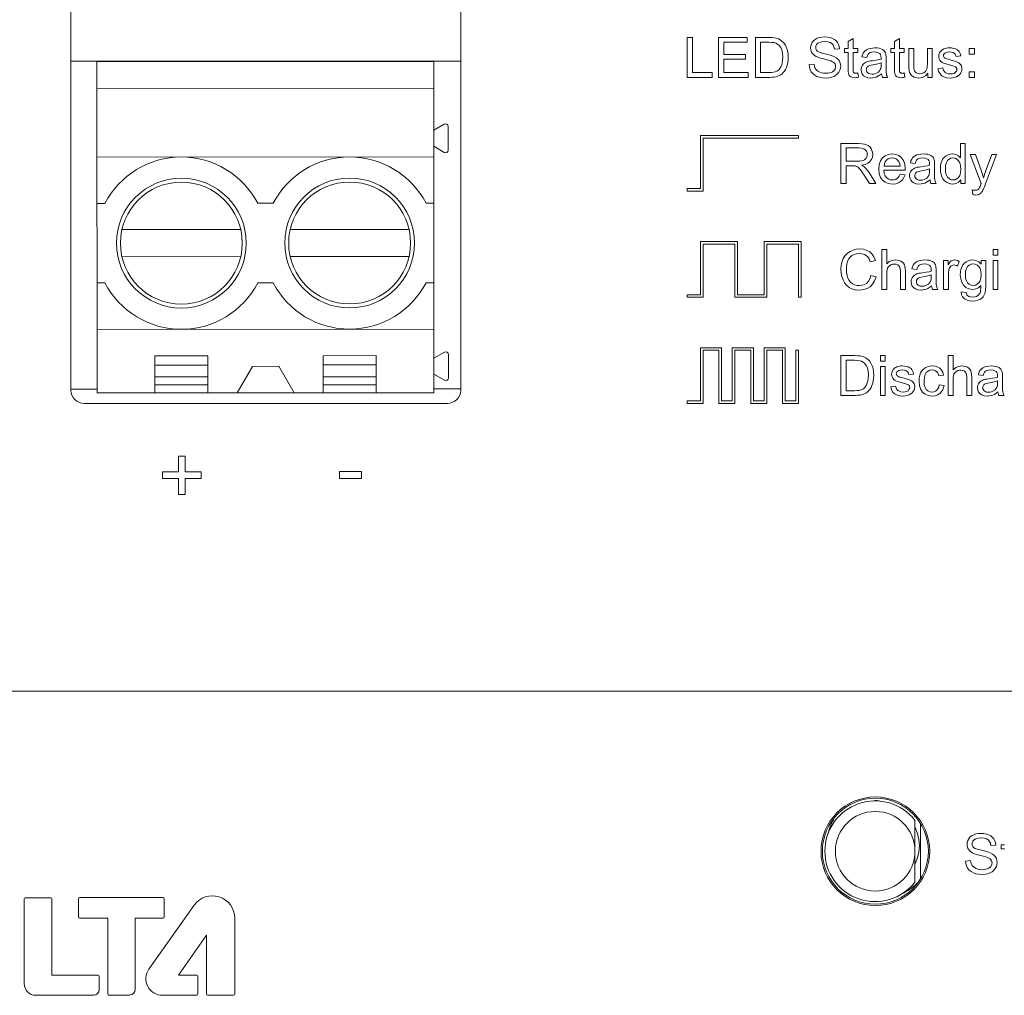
# Model space of a CAD drawing. Header units: millimetres. Extents: x 0 to 420, y 0 to 297.
# Tile 11 of 13: x 337 to 374, y 160 to 197. Entities that reach past the tile are written whole.
import ezdxf

# ---------------------------------------------------------------- set-up
doc = ezdxf.new("R2010")
doc.units = ezdxf.units.MM
doc.layers.get('0').update_dxf_attribs({"linetype": 'CONTINUOUS', "lineweight": 13})

msp = doc.modelspace()

# ---------------------------------------------------------------- linework, layer by layer
for p, q in [((338.826, 182.9), (338.826, 200.1)), ((353.536, 200.1), (353.536, 182.9)), ((362.081, 196.2), (362.081, 194.7)), ((362.28, 196.2), (362.081, 196.2)), ((362.28, 194.877), (362.28, 196.2)), ((363.259, 196.2), (363.259, 194.7)), ((364.344, 196.2), (363.259, 196.2)), ((364.344, 196.023), (364.344, 196.2)), ((364.653, 196.2), (364.653, 194.7)), ((365.169, 196.2), (364.653, 196.2)), ((368.339, 196.166), (368.156, 196.056)), ((368.339, 195.787), (368.339, 196.166)), ((370.087, 196.166), (369.904, 196.056)), ((370.087, 195.787), (370.087, 196.166)), ((363.458, 195.564), (363.458, 196.023)), ((363.458, 196.023), (364.344, 196.023)), ((364.851, 194.877), (364.851, 196.023)), ((364.851, 196.023), (365.166, 196.023)), ((368.156, 196.056), (368.156, 195.787)), ((369.904, 196.056), (369.904, 195.787)), ((364.287, 195.564), (363.458, 195.564)), ((364.287, 195.388), (364.287, 195.564)), ((367.639, 195.763), (367.83, 195.777)), ((368.021, 195.787), (368.021, 195.643)), ((368.156, 195.787), (368.021, 195.787)), ((368.021, 195.643), (368.156, 195.643)), ((368.156, 195.643), (368.156, 195.018)), ((368.525, 195.787), (368.339, 195.787)), ((368.339, 195.008), (368.339, 195.643)), ((368.339, 195.643), (368.525, 195.643)), ((368.525, 195.643), (368.525, 195.787)), ((368.674, 195.477), (368.854, 195.452)), ((369.769, 195.787), (369.769, 195.643)), ((369.904, 195.787), (369.769, 195.787)), ((369.769, 195.643), (369.904, 195.643)), ((369.904, 195.643), (369.904, 195.018)), ((370.272, 195.787), (370.087, 195.787)), ((370.087, 195.008), (370.087, 195.643)), ((370.087, 195.643), (370.272, 195.643)), ((370.272, 195.643), (370.272, 195.787)), ((370.448, 195.787), (370.448, 195.113)), ((370.632, 195.787), (370.448, 195.787)), ((370.632, 195.184), (370.632, 195.787)), ((371.145, 195.787), (371.145, 195.204)), ((371.329, 195.787), (371.145, 195.787)), ((371.329, 194.7), (371.329, 195.787)), ((372.225, 195.482), (372.405, 195.506)), ((372.717, 195.787), (372.717, 195.577)), ((372.926, 195.787), (372.717, 195.787)), ((372.717, 195.577), (372.926, 195.577)), ((372.926, 195.577), (372.926, 195.787)), ((338.826, 195.308), (353.536, 195.308)), ((339.805, 195.292), (352.515, 195.301)), ((339.813, 182.792), (339.805, 195.292)), ((352.523, 182.801), (352.515, 195.301)), ((363.458, 194.877), (363.458, 195.388)), ((363.458, 195.388), (364.287, 195.388)), ((366.868, 195.198), (366.681, 195.182)), ((369.398, 195.245), (369.398, 195.178)), ((369.585, 195.155), (369.585, 195.401)), ((371.726, 195.053), (371.544, 195.024)), ((362.081, 194.7), (363.019, 194.7)), ((363.019, 194.877), (362.28, 194.877)), ((363.019, 194.7), (363.019, 194.877)), ((363.259, 194.7), (364.379, 194.7)), ((364.379, 194.877), (363.458, 194.877)), ((364.379, 194.7), (364.379, 194.877)), ((364.653, 194.7), (365.194, 194.7)), ((365.172, 194.877), (364.851, 194.877)), ((368.551, 194.702), (368.525, 194.865)), ((369.451, 194.7), (369.643, 194.7)), ((370.299, 194.702), (370.272, 194.865)), ((371.164, 194.86), (371.164, 194.7)), ((371.164, 194.7), (371.329, 194.7)), ((372.717, 194.91), (372.717, 194.7)), ((372.926, 194.91), (372.717, 194.91)), ((372.717, 194.7), (372.926, 194.7)), ((372.926, 194.7), (372.926, 194.91)), ((339.805, 194.267), (352.515, 194.276)), ((352.517, 192.701), (352.916, 192.932)), ((353.067, 191.957), (353.066, 192.846)), ((362.581, 192.5), (362.581, 190.5)), ((366.281, 192.5), (362.581, 192.5)), ((366.281, 192.4), (366.281, 192.5)), ((352.917, 191.87), (352.517, 192.101)), ((362.681, 190.4), (362.681, 192.4)), ((362.681, 192.4), (366.281, 192.4)), ((367.881, 192.2), (367.881, 190.7)), ((368.547, 192.2), (367.881, 192.2)), ((372.392, 192.2), (372.392, 191.662)), ((372.575, 192.2), (372.392, 192.2)), ((372.575, 190.7), (372.575, 192.2)), ((368.08, 191.538), (368.08, 192.034)), ((368.08, 192.034), (368.555, 192.034)), ((372.76, 191.787), (373.172, 190.698)), ((372.959, 191.787), (372.76, 191.787)), ((373.185, 191.157), (372.959, 191.787)), ((373.571, 191.787), (373.339, 191.153)), ((373.342, 190.682), (373.756, 191.787)), ((373.756, 191.787), (373.571, 191.787)), ((339.807, 191.692), (352.517, 191.701)), ((368.507, 191.538), (368.08, 191.538)), ((368.08, 190.7), (368.08, 191.366)), ((368.08, 191.366), (368.31, 191.366)), ((370.114, 191.348), (369.507, 191.348)), ((370.503, 191.477), (370.683, 191.452)), ((371.414, 191.155), (371.414, 191.401)), ((368.755, 191.012), (368.954, 190.7)), ((369.203, 190.7), (368.943, 191.108)), ((369.497, 191.196), (370.307, 191.196)), ((370.302, 191.026), (370.112, 191.05)), ((371.227, 191.245), (371.227, 191.178)), ((367.881, 190.7), (368.08, 190.7)), ((368.954, 190.7), (369.203, 190.7)), ((371.28, 190.7), (371.472, 190.7)), ((372.404, 190.837), (372.404, 190.7)), ((372.404, 190.7), (372.575, 190.7)), ((362.081, 190.5), (362.081, 190.4)), ((362.581, 190.5), (362.081, 190.5)), ((362.081, 190.4), (362.681, 190.4)), ((372.836, 190.454), (372.856, 190.282)), ((340.11, 189.943), (339.808, 189.942)), ((346.46, 189.947), (345.877, 189.947)), ((352.227, 189.951), (352.518, 189.951)), ((345.224, 188.956), (340.764, 188.953)), ((351.574, 188.96), (347.114, 188.957)), ((362.581, 188.5), (362.581, 186.5)), ((363.981, 188.5), (362.581, 188.5)), ((362.681, 186.4), (362.681, 188.4)), ((362.681, 188.4), (363.881, 188.4)), ((363.881, 188.4), (363.881, 186.4)), ((363.981, 186.5), (363.981, 188.5)), ((364.981, 188.5), (364.981, 186.5)), ((366.381, 188.5), (364.981, 188.5)), ((365.081, 186.4), (365.081, 188.4)), ((365.081, 188.4), (366.281, 188.4)), ((366.281, 188.4), (366.281, 186.4)), ((366.381, 186.4), (366.381, 188.5)), ((369.429, 188.2), (369.429, 186.7)), ((369.613, 188.2), (369.429, 188.2)), ((369.613, 187.662), (369.613, 188.2)), ((373.624, 188.2), (373.624, 187.988)), ((373.808, 188.2), (373.624, 188.2)), ((373.808, 187.988), (373.808, 188.2)), ((340.765, 187.933), (345.225, 187.936)), ((347.115, 187.937), (351.575, 187.94)), ((368.987, 187.743), (369.182, 187.789)), ((371.757, 187.787), (371.757, 186.7)), ((371.923, 187.787), (371.757, 187.787)), ((371.923, 187.622), (371.923, 187.787)), ((372.284, 187.581), (372.348, 187.752)), ((373.174, 187.787), (373.174, 187.656)), ((373.344, 187.787), (373.174, 187.787)), ((373.344, 186.847), (373.344, 187.787)), ((373.624, 187.988), (373.808, 187.988)), ((373.624, 187.787), (373.624, 186.7)), ((373.808, 187.787), (373.624, 187.787)), ((373.808, 186.7), (373.808, 187.787)), ((369.613, 186.7), (369.613, 187.294)), ((370.129, 187.389), (370.129, 186.7)), ((370.314, 186.7), (370.314, 187.389)), ((370.563, 187.477), (370.743, 187.452)), ((371.474, 187.155), (371.474, 187.401)), ((371.942, 186.7), (371.942, 187.269)), ((339.81, 186.942), (340.112, 186.943)), ((345.879, 186.947), (346.462, 186.947)), ((352.229, 186.951), (352.52, 186.951)), ((369.208, 187.176), (369.009, 187.226)), ((371.288, 187.245), (371.288, 187.178)), ((369.429, 186.7), (369.613, 186.7)), ((370.129, 186.7), (370.314, 186.7)), ((371.34, 186.7), (371.532, 186.7)), ((371.757, 186.7), (371.942, 186.7)), ((372.602, 186.583), (372.423, 186.61)), ((373.624, 186.7), (373.808, 186.7)), ((362.081, 186.5), (362.081, 186.4)), ((362.581, 186.5), (362.081, 186.5)), ((362.081, 186.4), (362.681, 186.4)), ((363.881, 186.4), (365.081, 186.4)), ((364.981, 186.5), (363.981, 186.5)), ((366.281, 186.4), (366.381, 186.4)), ((339.812, 185.192), (352.522, 185.201)), ((352.522, 184.101), (352.922, 184.332)), ((362.581, 184.5), (362.581, 182.5)), ((363.381, 184.5), (362.581, 184.5)), ((362.681, 182.4), (362.681, 184.4)), ((362.681, 184.4), (363.281, 184.4)), ((363.281, 184.4), (363.281, 182.4)), ((363.381, 182.5), (363.381, 184.5)), ((363.781, 184.5), (363.781, 182.5)), ((364.581, 184.5), (363.781, 184.5)), ((363.881, 182.4), (363.881, 184.4)), ((363.881, 184.4), (364.481, 184.4)), ((364.481, 184.4), (364.481, 182.4)), ((364.581, 182.5), (364.581, 184.5)), ((364.981, 184.5), (364.981, 182.5)), ((365.781, 184.5), (364.981, 184.5)), ((365.081, 182.4), (365.081, 184.4)), ((365.081, 184.4), (365.681, 184.4)), ((365.681, 184.4), (365.681, 182.4)), ((365.781, 182.5), (365.781, 184.5)), ((366.181, 184.4), (366.181, 182.5)), ((366.281, 184.4), (366.181, 184.4)), ((366.281, 182.4), (366.281, 184.4)), ((341.997, 184.194), (343.997, 184.195)), ((341.998, 182.794), (341.997, 184.194)), ((343.997, 184.195), (343.998, 182.795)), ((348.347, 184.198), (350.347, 184.2)), ((348.348, 182.798), (348.347, 184.198)), ((350.347, 184.2), (350.348, 182.8)), ((353.073, 183.357), (353.072, 184.246)), ((367.881, 184.2), (367.881, 182.7)), ((368.398, 184.2), (367.881, 184.2)), ((368.08, 182.877), (368.08, 184.023)), ((368.08, 184.023), (368.395, 184.023)), ((369.372, 184.2), (369.372, 183.988)), ((369.556, 184.2), (369.372, 184.2)), ((369.372, 183.988), (369.556, 183.988)), ((369.556, 183.988), (369.556, 184.2)), ((371.932, 184.2), (371.932, 182.7)), ((372.116, 184.2), (371.932, 184.2)), ((372.116, 183.662), (372.116, 184.2)), ((341.998, 183.844), (343.998, 183.845)), ((345.096, 182.796), (345.673, 183.796)), ((346.673, 183.797), (345.673, 183.796)), ((347.251, 182.798), (346.673, 183.797)), ((348.348, 183.848), (350.348, 183.85)), ((369.372, 183.787), (369.372, 182.7)), ((369.556, 183.787), (369.372, 183.787)), ((369.556, 182.7), (369.556, 183.787)), ((341.998, 183.394), (343.998, 183.395)), ((348.348, 183.398), (350.348, 183.4)), ((352.923, 183.27), (352.523, 183.501)), ((370.445, 183.482), (370.625, 183.506)), ((371.578, 183.44), (371.757, 183.467)), ((372.116, 182.7), (372.116, 183.294)), ((372.633, 183.389), (372.633, 182.7)), ((372.817, 182.7), (372.817, 183.389)), ((373.067, 183.477), (373.247, 183.452)), ((373.791, 183.245), (373.791, 183.178)), ((373.978, 183.155), (373.978, 183.401)), ((338.826, 182.937), (339.813, 182.938)), ((352.523, 182.801), (339.813, 182.792)), ((343.998, 183.095), (341.998, 183.094)), ((350.348, 183.1), (348.348, 183.098)), ((352.523, 182.946), (353.536, 182.947)), ((368.4, 182.877), (368.08, 182.877)), ((369.945, 183.053), (369.763, 183.024)), ((371.775, 183.074), (371.594, 183.098)), ((362.081, 182.5), (362.081, 182.4)), ((362.581, 182.5), (362.081, 182.5)), ((363.781, 182.5), (363.381, 182.5)), ((364.981, 182.5), (364.581, 182.5)), ((366.181, 182.5), (365.781, 182.5)), ((367.881, 182.7), (368.423, 182.7)), ((369.372, 182.7), (369.556, 182.7)), ((371.932, 182.7), (372.116, 182.7)), ((372.633, 182.7), (372.817, 182.7)), ((373.844, 182.7), (374.036, 182.7)), ((353.036, 182.4), (339.326, 182.4)), ((362.081, 182.4), (362.681, 182.4)), ((363.281, 182.4), (363.881, 182.4)), ((364.481, 182.4), (365.081, 182.4)), ((365.681, 182.4), (366.281, 182.4)), ((342.884, 180.41), (342.884, 179.811)), ((343.139, 180.41), (342.884, 180.41)), ((343.139, 179.811), (343.139, 180.41)), ((348.957, 179.832), (348.957, 179.56)), ((349.786, 179.832), (348.957, 179.832)), ((349.786, 179.56), (349.786, 179.832)), ((342.285, 179.811), (342.285, 179.559)), ((342.884, 179.811), (342.285, 179.811)), ((342.285, 179.559), (342.884, 179.559)), ((342.884, 179.559), (342.884, 178.956)), ((343.738, 179.811), (343.139, 179.811)), ((343.139, 178.956), (343.139, 179.559)), ((343.139, 179.559), (343.738, 179.559)), ((343.738, 179.559), (343.738, 179.811)), ((348.957, 179.56), (349.786, 179.56)), ((342.884, 178.956), (343.139, 178.956)), ((311.386, 171.541), (380.981, 171.541)), ((370.675, 166.666), (370.675, 164.334)), ((370.879, 164.452), (370.878, 166.551)), ((370.68, 166.392), (370.77, 166.175)), ((370.77, 166.175), (370.825, 165.946)), ((370.825, 165.946), (370.844, 165.711)), ((370.844, 165.711), (370.825, 165.476)), ((373.54, 165.713), (373.731, 165.727)), ((374.057, 165.737), (373.922, 165.737)), ((373.922, 165.737), (373.922, 165.593)), ((370.825, 165.476), (370.77, 165.248)), ((373.922, 165.593), (374.057, 165.593)), ((370.77, 165.248), (370.68, 165.03)), ((372.769, 165.148), (372.581, 165.132))]:
    msp.add_line(p, q)
at = {"lineweight": 0}
for p, q in [((337.061, 163.705), (337.061, 160.505)), ((338.066, 163.747), (337.104, 163.747)), ((338.109, 160.829), (338.109, 163.705)), ((339.109, 163.707), (339.109, 163.02)), ((342.307, 163.75), (339.152, 163.75)), ((342.35, 163.02), (342.35, 163.707)), ((343.48, 163.465), (341.771, 161.048)), ((339.152, 162.978), (340.216, 162.978)), ((340.216, 162.978), (340.216, 160.116)), ((341.255, 160.286), (341.255, 162.978)), ((341.255, 162.978), (342.307, 162.978)), ((345.007, 160.108), (345.007, 162.98)), ((342.891, 160.829), (343.94, 162.338)), ((343.94, 162.338), (343.94, 160.108)), ((339.85, 160.829), (338.109, 160.829)), ((339.893, 160.278), (339.893, 160.787)), ((343.575, 160.829), (342.891, 160.829)), ((343.618, 160.108), (343.618, 160.786)), ((337.502, 160.065), (339.68, 160.065)), ((340.259, 160.073), (341.042, 160.073)), ((342.279, 160.065), (343.575, 160.065)), ((343.983, 160.065), (344.964, 160.065))]:
    msp.add_line(p, q, dxfattribs=at)
for points in [[(365.436, 196.178), (365.369, 196.19), (365.281, 196.197), (365.169, 196.2)], [(365.656, 196.071), (365.593, 196.116), (365.521, 196.152), (365.436, 196.178)], [(366.991, 196.174), (366.912, 196.132), (366.85, 196.083), (366.802, 196.024)], [(367.266, 196.226), (367.163, 196.219), (367.072, 196.202), (366.991, 196.174)], [(367.56, 196.171), (367.475, 196.2), (367.377, 196.219), (367.266, 196.226)], [(367.756, 196.014), (367.706, 196.075), (367.642, 196.128), (367.56, 196.171)], [(365.166, 196.023), (365.278, 196.019), (365.363, 196.009), (365.423, 195.992)], [(365.423, 195.992), (365.489, 195.957), (365.552, 195.902), (365.61, 195.822)], [(365.61, 195.822), (365.651, 195.734), (365.678, 195.615), (365.688, 195.461)], [(365.834, 195.814), (365.787, 195.914), (365.728, 195.998), (365.656, 196.071)], [(365.893, 195.458), (365.885, 195.592), (365.865, 195.71), (365.834, 195.814)], [(366.802, 196.024), (366.766, 195.955), (366.745, 195.886), (366.738, 195.812)], [(366.738, 195.812), (366.744, 195.743), (366.762, 195.682), (366.79, 195.625)], [(366.929, 195.826), (366.938, 195.884), (366.964, 195.935), (367.011, 195.984)], [(366.987, 195.692), (366.955, 195.731), (366.936, 195.774), (366.929, 195.826)], [(367.011, 195.984), (367.072, 196.019), (367.157, 196.042), (367.274, 196.051)], [(367.274, 196.051), (367.387, 196.041), (367.472, 196.016), (367.535, 195.978)], [(367.535, 195.978), (367.584, 195.924), (367.619, 195.855), (367.639, 195.763)], [(367.83, 195.777), (367.818, 195.865), (367.794, 195.943), (367.756, 196.014)], [(369.164, 195.811), (369.07, 195.806), (368.988, 195.793), (368.917, 195.772)], [(369.39, 195.778), (369.329, 195.796), (369.254, 195.807), (369.164, 195.811)], [(371.975, 195.811), (371.92, 195.809), (371.867, 195.801), (371.815, 195.789)], [(372.199, 195.774), (372.134, 195.794), (372.06, 195.807), (371.975, 195.811)], [(365.688, 195.461), (365.683, 195.349), (365.67, 195.253), (365.648, 195.172)], [(365.853, 195.155), (365.874, 195.244), (365.888, 195.344), (365.893, 195.458)], [(366.79, 195.625), (366.829, 195.575), (366.882, 195.528), (366.951, 195.485)], [(366.951, 195.485), (367.016, 195.457), (367.111, 195.425), (367.24, 195.392)], [(367.286, 195.585), (367.137, 195.624), (367.04, 195.66), (366.987, 195.692)], [(367.619, 195.489), (367.546, 195.517), (367.437, 195.548), (367.286, 195.585)], [(367.812, 195.336), (367.766, 195.391), (367.703, 195.442), (367.619, 195.489)], [(368.754, 195.663), (368.722, 195.614), (368.695, 195.552), (368.674, 195.477)], [(368.917, 195.772), (368.848, 195.741), (368.795, 195.704), (368.754, 195.663)], [(368.854, 195.452), (368.879, 195.525), (368.91, 195.577), (368.945, 195.613)], [(368.945, 195.613), (368.99, 195.637), (369.053, 195.653), (369.137, 195.659)], [(369.137, 195.659), (369.228, 195.651), (369.297, 195.629), (369.347, 195.596)], [(369.347, 195.596), (369.374, 195.562), (369.393, 195.51), (369.399, 195.438)], [(369.518, 195.695), (369.487, 195.725), (369.445, 195.753), (369.39, 195.778)], [(369.399, 195.438), (369.399, 195.428), (369.399, 195.412), (369.398, 195.39)], [(369.575, 195.571), (369.56, 195.62), (369.541, 195.662), (369.518, 195.695)], [(369.585, 195.401), (369.583, 195.477), (369.58, 195.532), (369.575, 195.571)], [(371.607, 195.632), (371.589, 195.592), (371.578, 195.547), (371.575, 195.498)], [(371.575, 195.498), (371.579, 195.445), (371.593, 195.397), (371.615, 195.352)], [(371.698, 195.736), (371.664, 195.706), (371.633, 195.672), (371.607, 195.632)], [(371.815, 195.789), (371.768, 195.772), (371.729, 195.754), (371.698, 195.736)], [(371.753, 195.52), (371.758, 195.554), (371.775, 195.586), (371.807, 195.618)], [(371.774, 195.454), (371.762, 195.474), (371.755, 195.496), (371.753, 195.52)], [(371.846, 195.406), (371.815, 195.42), (371.791, 195.437), (371.774, 195.454)], [(371.807, 195.618), (371.847, 195.64), (371.907, 195.654), (371.988, 195.66)], [(371.988, 195.66), (372.058, 195.654), (372.113, 195.637), (372.154, 195.612)], [(372.154, 195.612), (372.187, 195.578), (372.211, 195.535), (372.225, 195.482)], [(372.342, 195.674), (372.308, 195.711), (372.261, 195.745), (372.199, 195.774)], [(372.405, 195.506), (372.389, 195.574), (372.368, 195.63), (372.342, 195.674)], [(365.648, 195.172), (365.617, 195.094), (365.58, 195.032), (365.539, 194.982)], [(365.75, 194.937), (365.788, 194.996), (365.822, 195.069), (365.853, 195.155)], [(366.681, 195.182), (366.692, 195.083), (366.719, 194.995), (366.763, 194.912)], [(366.929, 195.013), (366.902, 195.063), (366.881, 195.124), (366.868, 195.198)], [(367.24, 195.392), (367.366, 195.361), (367.453, 195.336), (367.507, 195.319)], [(367.507, 195.319), (367.567, 195.291), (367.611, 195.261), (367.642, 195.23)], [(367.683, 195.107), (367.679, 195.062), (367.665, 195.019), (367.64, 194.978)], [(367.642, 195.23), (367.665, 195.193), (367.679, 195.153), (367.683, 195.107)], [(367.806, 194.898), (367.845, 194.973), (367.867, 195.047), (367.875, 195.124)], [(367.875, 195.124), (367.867, 195.203), (367.846, 195.273), (367.812, 195.336)], [(368.678, 195.132), (368.658, 195.088), (368.646, 195.04), (368.642, 194.986)], [(368.773, 195.238), (368.738, 195.21), (368.706, 195.175), (368.678, 195.132)], [(368.906, 195.298), (368.857, 195.282), (368.812, 195.262), (368.773, 195.238)], [(368.839, 194.992), (368.841, 195.023), (368.85, 195.051), (368.864, 195.079)], [(368.864, 195.079), (368.882, 195.102), (368.906, 195.122), (368.937, 195.139)], [(369.07, 195.326), (369.001, 195.317), (368.947, 195.307), (368.906, 195.298)], [(368.937, 195.139), (368.974, 195.151), (369.027, 195.164), (369.224, 195.197)], [(369.398, 195.39), (369.319, 195.367), (369.21, 195.346), (369.07, 195.326)], [(369.224, 195.197), (369.323, 195.22), (369.398, 195.245)], [(369.398, 195.178), (369.395, 195.099), (369.384, 195.039), (369.368, 194.994)], [(369.596, 194.83), (369.59, 194.892), (369.586, 194.998), (369.585, 195.155)], [(370.448, 195.113), (370.449, 195.04), (370.453, 194.983), (370.459, 194.941)], [(370.643, 194.989), (370.637, 195.031), (370.633, 195.095), (370.632, 195.184)], [(371.145, 195.204), (371.141, 195.115), (371.131, 195.045), (371.114, 194.992)], [(371.615, 195.352), (371.644, 195.312), (371.683, 195.278), (371.733, 195.248)], [(371.811, 194.885), (371.772, 194.928), (371.743, 194.982), (371.726, 195.053)], [(371.733, 195.248), (371.796, 195.223), (371.889, 195.194)], [(372.009, 195.359), (371.928, 195.381), (371.875, 195.396), (371.846, 195.406)], [(371.889, 195.194), (372.106, 195.135), (372.168, 195.115), (372.203, 195.098)], [(372.281, 195.273), (372.219, 195.297), (372.129, 195.325), (372.009, 195.359)], [(372.203, 195.098), (372.233, 195.07), (372.251, 195.038), (372.257, 195)], [(372.402, 195.176), (372.37, 195.214), (372.331, 195.246), (372.281, 195.273)], [(372.446, 195.019), (372.441, 195.081), (372.426, 195.133), (372.402, 195.176)], [(365.404, 194.905), (365.343, 194.89), (365.266, 194.88), (365.172, 194.877)], [(365.194, 194.7), (365.284, 194.703), (365.364, 194.711), (365.435, 194.725)], [(365.539, 194.982), (365.503, 194.953), (365.459, 194.927), (365.404, 194.905)], [(365.435, 194.725), (365.504, 194.746), (365.563, 194.771), (365.614, 194.8)], [(365.614, 194.8), (365.66, 194.836), (365.705, 194.881), (365.75, 194.937)], [(366.763, 194.912), (366.821, 194.839), (366.891, 194.781), (366.978, 194.734)], [(367.081, 194.896), (367.015, 194.931), (366.966, 194.97), (366.929, 195.013)], [(366.978, 194.734), (367.072, 194.702), (367.185, 194.682), (367.32, 194.674)], [(367.311, 194.852), (367.224, 194.858), (367.148, 194.873), (367.081, 194.896)], [(367.511, 194.886), (367.453, 194.868), (367.387, 194.857), (367.311, 194.852)], [(367.32, 194.674), (367.426, 194.681), (367.521, 194.701), (367.609, 194.733)], [(367.64, 194.978), (367.609, 194.944), (367.567, 194.913), (367.511, 194.886)], [(367.609, 194.733), (367.69, 194.779), (367.755, 194.833), (367.806, 194.898)], [(368.156, 195.018), (368.159, 194.915), (368.166, 194.844), (368.178, 194.8)], [(368.178, 194.8), (368.196, 194.769), (368.222, 194.742), (368.256, 194.717)], [(368.256, 194.717), (368.296, 194.701), (368.347, 194.69), (368.412, 194.686)], [(368.348, 194.907), (368.344, 194.926), (368.34, 194.959), (368.339, 195.008)], [(368.38, 194.87), (368.366, 194.881), (368.356, 194.893), (368.348, 194.907)], [(368.444, 194.858), (368.417, 194.859), (368.396, 194.863), (368.38, 194.87)], [(368.412, 194.686), (368.453, 194.688), (368.5, 194.693), (368.551, 194.702)], [(368.525, 194.865), (368.493, 194.861), (368.466, 194.858), (368.444, 194.858)], [(368.642, 194.986), (368.653, 194.899), (368.685, 194.826), (368.738, 194.762)], [(368.738, 194.762), (368.805, 194.717), (368.895, 194.687), (369.014, 194.675)], [(368.894, 194.869), (368.863, 194.905), (368.845, 194.945), (368.839, 194.992)], [(369.058, 194.82), (368.987, 194.826), (368.933, 194.843), (368.894, 194.869)], [(369.014, 194.675), (369.084, 194.68), (369.151, 194.692), (369.216, 194.711)], [(369.247, 194.866), (369.191, 194.841), (369.129, 194.825), (369.058, 194.82)], [(369.216, 194.711), (369.278, 194.739), (369.343, 194.779), (369.414, 194.834)], [(369.368, 194.994), (369.337, 194.943), (369.297, 194.901), (369.247, 194.866)], [(369.414, 194.834), (369.422, 194.783), (369.434, 194.739), (369.451, 194.7)], [(369.643, 194.7), (369.623, 194.74), (369.607, 194.784), (369.596, 194.83)], [(369.904, 195.018), (369.906, 194.915), (369.914, 194.844), (369.926, 194.8)], [(369.926, 194.8), (369.944, 194.769), (369.969, 194.742), (370.004, 194.717)], [(370.004, 194.717), (370.043, 194.701), (370.094, 194.69), (370.16, 194.686)], [(370.096, 194.907), (370.091, 194.926), (370.088, 194.959), (370.087, 195.008)], [(370.128, 194.87), (370.114, 194.881), (370.103, 194.893), (370.096, 194.907)], [(370.191, 194.858), (370.165, 194.859), (370.144, 194.863), (370.128, 194.87)], [(370.16, 194.686), (370.201, 194.688), (370.247, 194.693), (370.299, 194.702)], [(370.272, 194.865), (370.24, 194.861), (370.213, 194.858), (370.191, 194.858)], [(370.459, 194.941), (370.473, 194.888), (370.492, 194.842), (370.516, 194.804)], [(370.516, 194.804), (370.545, 194.771), (370.586, 194.74), (370.639, 194.712)], [(370.639, 194.712), (370.695, 194.692), (370.754, 194.68), (370.82, 194.675)], [(370.717, 194.875), (370.684, 194.906), (370.66, 194.943), (370.643, 194.989)], [(370.856, 194.834), (370.801, 194.839), (370.755, 194.853), (370.717, 194.875)], [(370.82, 194.675), (370.956, 194.696), (371.067, 194.755), (371.164, 194.86)], [(371.012, 194.876), (370.962, 194.852), (370.911, 194.839), (370.856, 194.834)], [(371.114, 194.992), (371.089, 194.946), (371.056, 194.909), (371.012, 194.876)], [(371.544, 195.024), (371.576, 194.912), (371.623, 194.827), (371.685, 194.763)], [(371.685, 194.763), (371.763, 194.717), (371.869, 194.687), (372.008, 194.675)], [(372.007, 194.827), (371.925, 194.834), (371.86, 194.855), (371.811, 194.885)], [(372.196, 194.878), (372.151, 194.851), (372.089, 194.833), (372.007, 194.827)], [(372.008, 194.675), (372.094, 194.681), (372.17, 194.696), (372.238, 194.72)], [(372.257, 195), (372.251, 194.956), (372.231, 194.916), (372.196, 194.878)], [(372.238, 194.72), (372.302, 194.755), (372.352, 194.796), (372.392, 194.845)], [(372.392, 194.845), (372.423, 194.903), (372.441, 194.96), (372.446, 195.019)], [(368.851, 192.159), (368.776, 192.181), (368.675, 192.195), (368.547, 192.2)], [(369.018, 192.016), (368.97, 192.08), (368.915, 192.126), (368.851, 192.159)], [(368.555, 192.034), (368.663, 192.025), (368.742, 192.001), (368.798, 191.965)], [(368.798, 191.965), (368.842, 191.915), (368.867, 191.858), (368.876, 191.791)], [(368.876, 191.791), (368.872, 191.743), (368.858, 191.698), (368.836, 191.656)], [(368.977, 191.522), (369.034, 191.599), (369.068, 191.687), (369.081, 191.791)], [(369.081, 191.791), (369.073, 191.871), (369.053, 191.945), (369.018, 192.016)], [(369.814, 191.811), (369.669, 191.793), (369.551, 191.743), (369.448, 191.66)], [(370.17, 191.663), (370.07, 191.745), (369.955, 191.794), (369.814, 191.811)], [(370.746, 191.772), (370.677, 191.741), (370.624, 191.704), (370.583, 191.663)], [(370.993, 191.811), (370.899, 191.806), (370.817, 191.793), (370.746, 191.772)], [(371.219, 191.778), (371.158, 191.796), (371.083, 191.807), (370.993, 191.811)], [(371.347, 191.695), (371.316, 191.725), (371.274, 191.753), (371.219, 191.778)], [(371.849, 191.741), (371.785, 191.689), (371.731, 191.622), (371.686, 191.537)], [(372.092, 191.811), (372.003, 191.803), (371.923, 191.78), (371.849, 191.741)], [(372.267, 191.769), (372.215, 191.792), (372.157, 191.806), (372.092, 191.811)], [(372.392, 191.662), (372.356, 191.703), (372.315, 191.739), (372.267, 191.769)], [(368.31, 191.366), (368.358, 191.365), (368.394, 191.362), (368.42, 191.358)], [(368.42, 191.358), (368.45, 191.349), (368.48, 191.336), (368.511, 191.319)], [(368.719, 191.566), (368.664, 191.551), (368.594, 191.541), (368.507, 191.538)], [(368.658, 191.382), (368.798, 191.414), (368.903, 191.461), (368.977, 191.522)], [(368.777, 191.307), (368.747, 191.331), (368.708, 191.356), (368.658, 191.382)], [(368.836, 191.656), (368.806, 191.619), (368.768, 191.589), (368.719, 191.566)], [(369.448, 191.66), (369.374, 191.554), (369.325, 191.415), (369.307, 191.234)], [(369.507, 191.348), (369.523, 191.44), (369.556, 191.514), (369.603, 191.575)], [(369.603, 191.575), (369.664, 191.622), (369.734, 191.65), (369.816, 191.66)], [(369.816, 191.66), (369.905, 191.648), (369.979, 191.613), (370.044, 191.553)], [(370.044, 191.553), (370.076, 191.504), (370.1, 191.436), (370.114, 191.348)], [(370.308, 191.245), (370.291, 191.423), (370.243, 191.559), (370.17, 191.663)], [(370.583, 191.663), (370.551, 191.614), (370.524, 191.552), (370.503, 191.477)], [(370.683, 191.452), (370.708, 191.525), (370.739, 191.577), (370.774, 191.613)], [(370.774, 191.613), (370.819, 191.637), (370.882, 191.653), (370.966, 191.659)], [(371.227, 191.39), (371.148, 191.367), (371.039, 191.346), (370.899, 191.326)], [(370.966, 191.659), (371.057, 191.651), (371.126, 191.629), (371.176, 191.596)], [(371.176, 191.596), (371.203, 191.562), (371.222, 191.51), (371.228, 191.438)], [(371.228, 191.438), (371.228, 191.428), (371.228, 191.412), (371.227, 191.39)], [(371.404, 191.571), (371.389, 191.62), (371.37, 191.662), (371.347, 191.695)], [(371.414, 191.401), (371.412, 191.477), (371.409, 191.532), (371.404, 191.571)], [(371.686, 191.537), (371.657, 191.45), (371.639, 191.352), (371.633, 191.242)], [(371.822, 191.242), (371.832, 191.382), (371.861, 191.485), (371.904, 191.558)], [(371.904, 191.558), (371.965, 191.615), (372.032, 191.648), (372.109, 191.659)], [(372.109, 191.659), (372.189, 191.647), (372.257, 191.614), (372.321, 191.554)], [(372.321, 191.554), (372.366, 191.479), (372.396, 191.372), (372.407, 191.227)], [(368.511, 191.319), (368.54, 191.296), (368.574, 191.263), (368.611, 191.218)], [(368.611, 191.218), (368.653, 191.164), (368.701, 191.095), (368.755, 191.012)], [(368.943, 191.108), (368.887, 191.186), (368.832, 191.252), (368.777, 191.307)], [(369.307, 191.234), (369.325, 191.059), (369.373, 190.925), (369.446, 190.822)], [(369.598, 190.922), (369.549, 190.989), (369.514, 191.079), (369.497, 191.196)], [(370.112, 191.05), (370.078, 190.975), (370.04, 190.919), (369.999, 190.88)], [(370.135, 190.768), (370.205, 190.834), (370.261, 190.918), (370.302, 191.026)], [(370.307, 191.196), (370.308, 191.216), (370.308, 191.233), (370.308, 191.245)], [(370.507, 191.132), (370.487, 191.088), (370.475, 191.04), (370.471, 190.986)], [(370.471, 190.986), (370.482, 190.899), (370.514, 190.826), (370.567, 190.762)], [(370.602, 191.238), (370.567, 191.21), (370.535, 191.175), (370.507, 191.132)], [(370.735, 191.298), (370.686, 191.282), (370.641, 191.262), (370.602, 191.238)], [(370.668, 190.992), (370.67, 191.023), (370.679, 191.051), (370.693, 191.079)], [(370.723, 190.869), (370.692, 190.905), (370.674, 190.945), (370.668, 190.992)], [(370.693, 191.079), (370.711, 191.102), (370.735, 191.122), (370.766, 191.139)], [(370.899, 191.326), (370.83, 191.317), (370.776, 191.307), (370.735, 191.298)], [(370.766, 191.139), (370.803, 191.151), (370.856, 191.164), (371.053, 191.197)], [(371.053, 191.197), (371.152, 191.22), (371.227, 191.245)], [(371.197, 190.994), (371.166, 190.943), (371.126, 190.901), (371.076, 190.866)], [(371.227, 191.178), (371.224, 191.099), (371.213, 191.039), (371.197, 190.994)], [(371.425, 190.83), (371.418, 190.892), (371.415, 190.998), (371.414, 191.155)], [(371.633, 191.242), (371.64, 191.13), (371.66, 191.032), (371.692, 190.947)], [(371.909, 190.93), (371.864, 191.003), (371.833, 191.106), (371.822, 191.242)], [(372.407, 191.227), (372.396, 191.094), (372.366, 190.996), (372.322, 190.925)], [(373.263, 190.906), (373.239, 190.991), (373.213, 191.075), (373.185, 191.157)], [(373.339, 191.153), (373.31, 191.07), (373.285, 190.988), (373.263, 190.906)], [(369.446, 190.822), (369.545, 190.743), (369.667, 190.694), (369.825, 190.675)], [(369.826, 190.827), (369.738, 190.838), (369.664, 190.869), (369.598, 190.922)], [(369.825, 190.675), (369.95, 190.687), (370.052, 190.719), (370.135, 190.768)], [(369.999, 190.88), (369.949, 190.851), (369.893, 190.833), (369.826, 190.827)], [(370.567, 190.762), (370.634, 190.717), (370.724, 190.687), (370.843, 190.675)], [(370.887, 190.82), (370.816, 190.826), (370.762, 190.843), (370.723, 190.869)], [(370.843, 190.675), (370.913, 190.68), (370.98, 190.692), (371.045, 190.711)], [(371.076, 190.866), (371.02, 190.841), (370.958, 190.825), (370.887, 190.82)], [(371.045, 190.711), (371.107, 190.739), (371.172, 190.779), (371.243, 190.834)], [(371.243, 190.834), (371.251, 190.783), (371.263, 190.739), (371.28, 190.7)], [(371.472, 190.7), (371.452, 190.74), (371.436, 190.784), (371.425, 190.83)], [(371.692, 190.947), (371.739, 190.864), (371.795, 190.799), (371.861, 190.747)], [(371.861, 190.747), (371.938, 190.707), (372.016, 190.683), (372.1, 190.675)], [(372.118, 190.827), (372.042, 190.838), (371.974, 190.871), (371.909, 190.93)], [(372.1, 190.675), (372.226, 190.694), (372.323, 190.747), (372.404, 190.837)], [(372.322, 190.925), (372.26, 190.869), (372.193, 190.838), (372.118, 190.827)], [(373.156, 190.653), (373.131, 190.587), (373.113, 190.542), (373.099, 190.516)], [(373.172, 190.698), (373.165, 190.68), (373.16, 190.665), (373.156, 190.653)], [(373.239, 190.435), (373.266, 190.49), (373.3, 190.571), (373.342, 190.682)], [(372.941, 190.438), (372.91, 190.44), (372.875, 190.445), (372.836, 190.454)], [(372.856, 190.282), (372.9, 190.269), (372.939, 190.261), (372.975, 190.259)], [(373.039, 190.459), (373.013, 190.448), (372.981, 190.441), (372.941, 190.438)], [(372.975, 190.259), (373.033, 190.264), (373.082, 190.279), (373.126, 190.302)], [(373.099, 190.516), (373.082, 190.493), (373.062, 190.474), (373.039, 190.459)], [(373.126, 190.302), (373.165, 190.334), (373.203, 190.378), (373.239, 190.435)], [(368.225, 188.135), (368.124, 188.065), (368.04, 187.979), (367.971, 187.87)], [(368.59, 188.226), (368.458, 188.215), (368.339, 188.185), (368.225, 188.135)], [(368.296, 187.973), (368.375, 188.017), (368.47, 188.045), (368.585, 188.056)], [(368.585, 188.056), (368.685, 188.046), (368.767, 188.02), (368.835, 187.98)], [(368.968, 188.111), (368.863, 188.172), (368.739, 188.211), (368.59, 188.226)], [(369.182, 187.789), (369.128, 187.923), (369.056, 188.028), (368.968, 188.111)], [(367.971, 187.87), (367.923, 187.753), (367.893, 187.618), (367.881, 187.461)], [(368.086, 187.462), (368.091, 187.561), (368.107, 187.657), (368.133, 187.75)], [(368.133, 187.75), (368.173, 187.839), (368.227, 187.912), (368.296, 187.973)], [(368.835, 187.98), (368.892, 187.926), (368.943, 187.848), (368.987, 187.743)], [(369.938, 187.811), (369.813, 187.794), (369.708, 187.746), (369.613, 187.662)], [(369.746, 187.61), (369.796, 187.634), (369.846, 187.648), (369.9, 187.653)], [(369.9, 187.653), (369.971, 187.645), (370.026, 187.623), (370.069, 187.589)], [(370.148, 187.763), (370.088, 187.789), (370.019, 187.805), (369.938, 187.811)], [(370.275, 187.632), (370.244, 187.683), (370.203, 187.726), (370.148, 187.763)], [(370.314, 187.389), (370.309, 187.491), (370.295, 187.571), (370.275, 187.632)], [(370.644, 187.663), (370.611, 187.614), (370.584, 187.552), (370.563, 187.477)], [(370.807, 187.772), (370.738, 187.741), (370.684, 187.704), (370.644, 187.663)], [(371.053, 187.811), (370.96, 187.806), (370.878, 187.793), (370.807, 187.772)], [(370.834, 187.613), (370.879, 187.637), (370.943, 187.653), (371.027, 187.659)], [(371.027, 187.659), (371.117, 187.651), (371.186, 187.629), (371.236, 187.596)], [(371.279, 187.778), (371.219, 187.796), (371.144, 187.807), (371.053, 187.811)], [(371.407, 187.695), (371.377, 187.725), (371.334, 187.753), (371.279, 187.778)], [(371.464, 187.571), (371.45, 187.62), (371.43, 187.662), (371.407, 187.695)], [(372.04, 187.774), (372.005, 187.743), (371.966, 187.693), (371.923, 187.622)], [(372.158, 187.811), (372.116, 187.807), (372.077, 187.795), (372.04, 187.774)], [(372.041, 187.584), (372.074, 187.605), (372.11, 187.617), (372.149, 187.621)], [(372.149, 187.621), (372.192, 187.617), (372.237, 187.604), (372.284, 187.581)], [(372.348, 187.752), (372.28, 187.786), (372.217, 187.805), (372.158, 187.811)], [(372.606, 187.739), (372.542, 187.687), (372.487, 187.62), (372.442, 187.536)], [(372.857, 187.811), (372.762, 187.802), (372.679, 187.778), (372.606, 187.739)], [(372.662, 187.558), (372.725, 187.616), (372.794, 187.648), (372.871, 187.659)], [(373.174, 187.656), (373.081, 187.744), (372.978, 187.794), (372.857, 187.811)], [(372.871, 187.659), (372.949, 187.648), (373.018, 187.615), (373.083, 187.557)], [(367.881, 187.461), (367.891, 187.315), (367.917, 187.183), (367.96, 187.059)], [(368.141, 187.128), (368.112, 187.223), (368.093, 187.334), (368.086, 187.462)], [(369.613, 187.294), (369.616, 187.377), (369.627, 187.443), (369.644, 187.495)], [(369.644, 187.495), (369.668, 187.539), (369.701, 187.577), (369.746, 187.61)], [(370.069, 187.589), (370.1, 187.543), (370.122, 187.478), (370.129, 187.389)], [(370.796, 187.298), (370.746, 187.282), (370.702, 187.262), (370.663, 187.238)], [(370.743, 187.452), (370.768, 187.525), (370.799, 187.577), (370.834, 187.613)], [(370.959, 187.326), (370.89, 187.317), (370.836, 187.307), (370.796, 187.298)], [(371.288, 187.39), (371.208, 187.367), (371.099, 187.346), (370.959, 187.326)], [(371.236, 187.596), (371.264, 187.562), (371.282, 187.51), (371.289, 187.438)], [(371.289, 187.438), (371.288, 187.428), (371.288, 187.412), (371.288, 187.39)], [(371.474, 187.401), (371.473, 187.477), (371.469, 187.532), (371.464, 187.571)], [(371.942, 187.269), (371.945, 187.347), (371.956, 187.419), (371.972, 187.484)], [(371.972, 187.484), (371.989, 187.524), (372.012, 187.557), (372.041, 187.584)], [(372.442, 187.536), (372.412, 187.448), (372.393, 187.354), (372.387, 187.249)], [(372.387, 187.249), (372.401, 187.099), (372.443, 186.973), (372.509, 186.861)], [(372.576, 187.263), (372.587, 187.391), (372.617, 187.488), (372.662, 187.558)], [(372.661, 186.95), (372.616, 187.022), (372.587, 187.123), (372.576, 187.263)], [(373.083, 187.557), (373.13, 187.486), (373.161, 187.387), (373.172, 187.257)], [(373.172, 187.257), (373.161, 187.121), (373.131, 187.02), (373.086, 186.95)], [(367.96, 187.059), (368.025, 186.938), (368.102, 186.844), (368.192, 186.773)], [(368.315, 186.915), (368.244, 186.969), (368.187, 187.038), (368.141, 187.128)], [(368.57, 186.844), (368.48, 186.852), (368.396, 186.875), (368.315, 186.915)], [(368.853, 186.94), (368.772, 186.888), (368.679, 186.856), (368.57, 186.844)], [(369.009, 187.226), (368.97, 187.102), (368.917, 187.009), (368.853, 186.94)], [(368.982, 186.802), (369.075, 186.895), (369.15, 187.016), (369.208, 187.176)], [(370.567, 187.132), (370.548, 187.088), (370.536, 187.04), (370.532, 186.986)], [(370.532, 186.986), (370.543, 186.899), (370.574, 186.826), (370.628, 186.762)], [(370.663, 187.238), (370.627, 187.21), (370.596, 187.175), (370.567, 187.132)], [(370.728, 186.992), (370.731, 187.023), (370.739, 187.051), (370.753, 187.079)], [(370.783, 186.869), (370.752, 186.905), (370.734, 186.945), (370.728, 186.992)], [(370.753, 187.079), (370.772, 187.102), (370.796, 187.122), (370.826, 187.139)], [(370.826, 187.139), (370.863, 187.151), (370.916, 187.164), (371.113, 187.197)], [(371.113, 187.197), (371.213, 187.22), (371.288, 187.245)], [(371.258, 186.994), (371.226, 186.943), (371.187, 186.901), (371.136, 186.866)], [(371.288, 187.178), (371.284, 187.099), (371.274, 187.039), (371.258, 186.994)], [(371.485, 186.83), (371.479, 186.892), (371.475, 186.998), (371.474, 187.155)], [(372.874, 186.852), (372.792, 186.864), (372.723, 186.895), (372.661, 186.95)], [(373.086, 186.95), (373.024, 186.895), (372.954, 186.863), (372.874, 186.852)], [(368.192, 186.773), (368.295, 186.721), (368.425, 186.687), (368.586, 186.674)], [(368.586, 186.674), (368.742, 186.69), (368.871, 186.733), (368.982, 186.802)], [(370.628, 186.762), (370.695, 186.717), (370.785, 186.687), (370.903, 186.675)], [(370.947, 186.82), (370.877, 186.826), (370.823, 186.843), (370.783, 186.869)], [(370.903, 186.675), (370.974, 186.68), (371.041, 186.692), (371.106, 186.711)], [(371.136, 186.866), (371.081, 186.841), (371.018, 186.825), (370.947, 186.82)], [(371.106, 186.711), (371.167, 186.739), (371.233, 186.779), (371.303, 186.834)], [(371.303, 186.834), (371.311, 186.783), (371.323, 186.739), (371.34, 186.7)], [(371.532, 186.7), (371.512, 186.74), (371.496, 186.784), (371.485, 186.83)], [(372.423, 186.61), (372.436, 186.497), (372.475, 186.413), (372.539, 186.347)], [(372.509, 186.861), (372.601, 186.773), (372.713, 186.719), (372.856, 186.7)], [(372.665, 186.462), (372.636, 186.491), (372.615, 186.531), (372.602, 186.583)], [(372.856, 186.7), (372.97, 186.716), (373.068, 186.762), (373.157, 186.842)], [(373.143, 186.606), (373.122, 186.548), (373.091, 186.502), (373.049, 186.463)], [(373.157, 186.842), (373.155, 186.731), (373.151, 186.654), (373.143, 186.606)], [(373.292, 186.488), (373.32, 186.569), (373.338, 186.686), (373.344, 186.847)], [(372.539, 186.347), (372.621, 186.301), (372.724, 186.27), (372.853, 186.259)], [(372.852, 186.411), (372.774, 186.418), (372.712, 186.436), (372.665, 186.462)], [(373.049, 186.463), (373, 186.436), (372.935, 186.418), (372.852, 186.411)], [(372.853, 186.259), (372.962, 186.267), (373.053, 186.288), (373.128, 186.32)], [(373.128, 186.32), (373.198, 186.368), (373.251, 186.423), (373.292, 186.488)], [(368.395, 184.023), (368.507, 184.019), (368.592, 184.009), (368.652, 183.992)], [(368.665, 184.178), (368.598, 184.19), (368.509, 184.197), (368.398, 184.2)], [(368.652, 183.992), (368.718, 183.957), (368.78, 183.902), (368.839, 183.822)], [(368.885, 184.071), (368.822, 184.116), (368.75, 184.152), (368.665, 184.178)], [(369.062, 183.814), (369.015, 183.914), (368.957, 183.998), (368.885, 184.071)], [(368.839, 183.822), (368.88, 183.734), (368.907, 183.615), (368.917, 183.461)], [(369.122, 183.458), (369.114, 183.592), (369.094, 183.71), (369.062, 183.814)], [(369.827, 183.632), (369.809, 183.592), (369.798, 183.547), (369.794, 183.498)], [(369.918, 183.736), (369.883, 183.706), (369.853, 183.672), (369.827, 183.632)], [(370.034, 183.789), (369.987, 183.772), (369.948, 183.754), (369.918, 183.736)], [(369.972, 183.52), (369.977, 183.554), (369.995, 183.586), (370.026, 183.618)], [(370.026, 183.618), (370.067, 183.64), (370.126, 183.654), (370.207, 183.66)], [(370.194, 183.811), (370.139, 183.809), (370.086, 183.801), (370.034, 183.789)], [(370.418, 183.774), (370.353, 183.794), (370.279, 183.807), (370.194, 183.811)], [(370.207, 183.66), (370.277, 183.654), (370.332, 183.637), (370.373, 183.612)], [(370.373, 183.612), (370.406, 183.578), (370.43, 183.535), (370.445, 183.482)], [(370.561, 183.674), (370.527, 183.711), (370.48, 183.745), (370.418, 183.774)], [(370.625, 183.506), (370.609, 183.574), (370.587, 183.63), (370.561, 183.674)], [(370.887, 183.547), (370.856, 183.459), (370.835, 183.357), (370.828, 183.239)], [(371.064, 183.745), (370.992, 183.694), (370.934, 183.63), (370.887, 183.547)], [(371.018, 183.244), (371.029, 183.384), (371.059, 183.487), (371.104, 183.56)], [(371.324, 183.811), (371.232, 183.804), (371.146, 183.782), (371.064, 183.745)], [(371.104, 183.56), (371.168, 183.615), (371.241, 183.648), (371.331, 183.66)], [(371.613, 183.721), (371.535, 183.769), (371.44, 183.8), (371.324, 183.811)], [(371.331, 183.66), (371.391, 183.653), (371.442, 183.635), (371.487, 183.605)], [(371.487, 183.605), (371.524, 183.565), (371.555, 183.51), (371.578, 183.44)], [(371.757, 183.467), (371.725, 183.574), (371.676, 183.657), (371.613, 183.721)], [(372.442, 183.811), (372.317, 183.794), (372.212, 183.746), (372.116, 183.662)], [(372.147, 183.495), (372.172, 183.539), (372.205, 183.577), (372.249, 183.61)], [(372.249, 183.61), (372.299, 183.634), (372.35, 183.648), (372.404, 183.653)], [(372.404, 183.653), (372.475, 183.645), (372.53, 183.623), (372.573, 183.589)], [(372.652, 183.763), (372.592, 183.789), (372.522, 183.805), (372.442, 183.811)], [(372.573, 183.589), (372.604, 183.543), (372.625, 183.478), (372.633, 183.389)], [(372.778, 183.632), (372.748, 183.683), (372.707, 183.726), (372.652, 183.763)], [(372.817, 183.389), (372.812, 183.491), (372.799, 183.571), (372.778, 183.632)], [(373.148, 183.663), (373.115, 183.614), (373.088, 183.552), (373.067, 183.477)], [(373.31, 183.772), (373.241, 183.741), (373.188, 183.704), (373.148, 183.663)], [(373.247, 183.452), (373.272, 183.525), (373.303, 183.577), (373.338, 183.613)], [(373.557, 183.811), (373.463, 183.806), (373.382, 183.793), (373.31, 183.772)], [(373.338, 183.613), (373.383, 183.637), (373.446, 183.653), (373.531, 183.659)], [(373.531, 183.659), (373.621, 183.651), (373.69, 183.629), (373.74, 183.596)], [(373.783, 183.778), (373.722, 183.796), (373.647, 183.807), (373.557, 183.811)], [(373.74, 183.596), (373.767, 183.562), (373.786, 183.51), (373.792, 183.438)], [(373.911, 183.695), (373.88, 183.725), (373.838, 183.753), (373.783, 183.778)], [(373.968, 183.571), (373.954, 183.62), (373.934, 183.662), (373.911, 183.695)], [(373.978, 183.401), (373.977, 183.477), (373.973, 183.532), (373.968, 183.571)], [(368.877, 183.172), (368.846, 183.094), (368.809, 183.032), (368.768, 182.982)], [(368.917, 183.461), (368.912, 183.349), (368.898, 183.253), (368.877, 183.172)], [(369.082, 183.155), (369.103, 183.244), (369.117, 183.344), (369.122, 183.458)], [(369.794, 183.498), (369.798, 183.445), (369.812, 183.397), (369.834, 183.352)], [(369.834, 183.352), (369.863, 183.312), (369.902, 183.278), (369.952, 183.248)], [(369.952, 183.248), (370.015, 183.223), (370.108, 183.194)], [(369.994, 183.454), (369.981, 183.474), (369.974, 183.496), (369.972, 183.52)], [(370.065, 183.406), (370.034, 183.42), (370.011, 183.437), (369.994, 183.454)], [(370.228, 183.359), (370.147, 183.381), (370.094, 183.396), (370.065, 183.406)], [(370.108, 183.194), (370.326, 183.135), (370.387, 183.115), (370.422, 183.098)], [(370.5, 183.273), (370.438, 183.297), (370.348, 183.325), (370.228, 183.359)], [(370.621, 183.176), (370.59, 183.214), (370.55, 183.246), (370.5, 183.273)], [(370.666, 183.019), (370.66, 183.081), (370.645, 183.133), (370.621, 183.176)], [(370.828, 183.239), (370.846, 183.059), (370.893, 182.923), (370.963, 182.821)], [(371.101, 182.926), (371.058, 182.998), (371.028, 183.102), (371.018, 183.244)], [(372.116, 183.294), (372.12, 183.377), (372.131, 183.443), (372.147, 183.495)], [(373.166, 183.238), (373.131, 183.21), (373.099, 183.175), (373.071, 183.132)], [(373.299, 183.298), (373.25, 183.282), (373.206, 183.262), (373.166, 183.238)], [(373.463, 183.326), (373.394, 183.317), (373.34, 183.307), (373.299, 183.298)], [(373.33, 183.139), (373.367, 183.151), (373.42, 183.164), (373.617, 183.197)], [(373.791, 183.39), (373.712, 183.367), (373.603, 183.346), (373.463, 183.326)], [(373.617, 183.197), (373.717, 183.22), (373.791, 183.245)], [(373.791, 183.178), (373.788, 183.099), (373.777, 183.039), (373.761, 182.994)], [(373.792, 183.438), (373.792, 183.428), (373.792, 183.412), (373.791, 183.39)], [(368.633, 182.905), (368.572, 182.89), (368.495, 182.88), (368.4, 182.877)], [(368.768, 182.982), (368.732, 182.953), (368.687, 182.927), (368.633, 182.905)], [(368.663, 182.725), (368.732, 182.746), (368.792, 182.771), (368.842, 182.8)], [(368.842, 182.8), (368.888, 182.836), (368.934, 182.881), (368.979, 182.937)], [(368.979, 182.937), (369.017, 182.996), (369.051, 183.069), (369.082, 183.155)], [(369.763, 183.024), (369.795, 182.912), (369.843, 182.827), (369.904, 182.763)], [(370.03, 182.885), (369.991, 182.928), (369.963, 182.982), (369.945, 183.053)], [(370.227, 182.827), (370.144, 182.834), (370.079, 182.855), (370.03, 182.885)], [(370.415, 182.878), (370.37, 182.851), (370.309, 182.833), (370.227, 182.827)], [(370.476, 183), (370.47, 182.956), (370.45, 182.916), (370.415, 182.878)], [(370.422, 183.098), (370.453, 183.07), (370.47, 183.038), (370.476, 183)], [(370.457, 182.72), (370.521, 182.755), (370.572, 182.796), (370.611, 182.845)], [(370.611, 182.845), (370.642, 182.903), (370.66, 182.96), (370.666, 183.019)], [(370.963, 182.821), (371.06, 182.742), (371.176, 182.693), (371.322, 182.675)], [(371.32, 182.827), (371.234, 182.838), (371.163, 182.871), (371.101, 182.926)], [(371.502, 182.893), (371.45, 182.857), (371.391, 182.835), (371.32, 182.827)], [(371.594, 183.098), (371.573, 183.008), (371.541, 182.941), (371.502, 182.893)], [(371.622, 182.781), (371.69, 182.856), (371.742, 182.952), (371.775, 183.074)], [(373.071, 183.132), (373.051, 183.088), (373.039, 183.04), (373.035, 182.986)], [(373.035, 182.986), (373.046, 182.899), (373.078, 182.826), (373.131, 182.762)], [(373.232, 182.992), (373.235, 183.023), (373.243, 183.051), (373.257, 183.079)], [(373.287, 182.869), (373.256, 182.905), (373.238, 182.945), (373.232, 182.992)], [(373.257, 183.079), (373.275, 183.102), (373.299, 183.122), (373.33, 183.139)], [(373.451, 182.82), (373.38, 182.826), (373.327, 182.843), (373.287, 182.869)], [(373.64, 182.866), (373.585, 182.841), (373.522, 182.825), (373.451, 182.82)], [(373.609, 182.711), (373.671, 182.739), (373.736, 182.779), (373.807, 182.834)], [(373.761, 182.994), (373.73, 182.943), (373.69, 182.901), (373.64, 182.866)], [(373.807, 182.834), (373.815, 182.783), (373.827, 182.739), (373.844, 182.7)], [(373.989, 182.83), (373.983, 182.892), (373.979, 182.998), (373.978, 183.155)], [(374.036, 182.7), (374.016, 182.74), (374, 182.784), (373.989, 182.83)], [(368.423, 182.7), (368.512, 182.703), (368.593, 182.711), (368.663, 182.725)], [(369.904, 182.763), (369.982, 182.717), (370.088, 182.687), (370.228, 182.675)], [(370.228, 182.675), (370.313, 182.681), (370.389, 182.696), (370.457, 182.72)], [(371.322, 182.675), (371.439, 182.688), (371.536, 182.723), (371.622, 182.781)], [(373.131, 182.762), (373.198, 182.717), (373.289, 182.687), (373.407, 182.675)], [(373.407, 182.675), (373.477, 182.68), (373.545, 182.692), (373.609, 182.711)], [(372.892, 166.124), (372.812, 166.082), (372.751, 166.033), (372.703, 165.974)], [(373.167, 166.176), (373.064, 166.169), (372.973, 166.152), (372.892, 166.124)], [(373.46, 166.121), (373.376, 166.15), (373.278, 166.169), (373.167, 166.176)], [(373.657, 165.964), (373.606, 166.025), (373.542, 166.078), (373.46, 166.121)], [(372.703, 165.974), (372.667, 165.905), (372.646, 165.836), (372.639, 165.762)], [(372.639, 165.762), (372.645, 165.693), (372.662, 165.632), (372.691, 165.575)], [(372.83, 165.776), (372.839, 165.834), (372.865, 165.885), (372.912, 165.934)], [(372.888, 165.642), (372.856, 165.681), (372.837, 165.724), (372.83, 165.776)], [(372.912, 165.934), (372.972, 165.969), (373.058, 165.992), (373.175, 166.001)], [(373.175, 166.001), (373.287, 165.991), (373.373, 165.966), (373.436, 165.928)], [(373.436, 165.928), (373.485, 165.874), (373.52, 165.805), (373.54, 165.713)], [(373.731, 165.727), (373.719, 165.815), (373.694, 165.893), (373.657, 165.964)], [(372.691, 165.575), (372.729, 165.525), (372.782, 165.478), (372.851, 165.435)], [(372.851, 165.435), (372.917, 165.407), (373.012, 165.375), (373.141, 165.342)], [(373.187, 165.535), (373.037, 165.574), (372.941, 165.61), (372.888, 165.642)], [(373.141, 165.342), (373.266, 165.311), (373.354, 165.286), (373.408, 165.269)], [(373.519, 165.439), (373.447, 165.467), (373.338, 165.498), (373.187, 165.535)], [(373.713, 165.286), (373.667, 165.341), (373.603, 165.392), (373.519, 165.439)], [(372.581, 165.132), (372.592, 165.033), (372.62, 164.945), (372.663, 164.862)], [(372.83, 164.963), (372.803, 165.013), (372.782, 165.074), (372.769, 165.148)], [(372.981, 164.846), (372.916, 164.881), (372.866, 164.92), (372.83, 164.963)], [(373.408, 165.269), (373.468, 165.241), (373.512, 165.211), (373.543, 165.18)], [(373.584, 165.057), (373.579, 165.012), (373.565, 164.969), (373.541, 164.928)], [(373.543, 165.18), (373.566, 165.143), (373.579, 165.103), (373.584, 165.057)], [(373.707, 164.848), (373.746, 164.923), (373.768, 164.997), (373.776, 165.074)], [(373.776, 165.074), (373.768, 165.153), (373.747, 165.223), (373.713, 165.286)], [(372.663, 164.862), (372.722, 164.789), (372.792, 164.731), (372.879, 164.684)], [(372.879, 164.684), (372.973, 164.652), (373.086, 164.632), (373.221, 164.624)], [(373.212, 164.802), (373.125, 164.808), (373.049, 164.823), (372.981, 164.846)], [(373.412, 164.836), (373.354, 164.818), (373.287, 164.807), (373.212, 164.802)], [(373.221, 164.624), (373.326, 164.631), (373.422, 164.651), (373.509, 164.683)], [(373.541, 164.928), (373.51, 164.894), (373.467, 164.863), (373.412, 164.836)], [(373.509, 164.683), (373.591, 164.729), (373.656, 164.783), (373.707, 164.848)]]:
    msp.add_lwpolyline(points)
for centre, radius in [((342.994, 188.445), 2.45), ((342.994, 188.445), 2.3), ((349.344, 188.449), 2.45), ((349.344, 188.449), 2.3), ((369.181, 165.5), 2.05), ((369.181, 165.5), 2), ((369.175, 165.5), 1.5)]:
    msp.add_circle(centre, radius)
for centre, radius, start, end in [((352.966, 192.846), 0.1, 0.0393, 120.0393), ((352.967, 191.957), 0.1, 240.0393, 0.0393), ((342.994, 188.445), 3.25, 27.5257, 152.5529), ((349.344, 188.449), 3.25, 27.5257, 152.5529), ((342.994, 188.445), 3.25, 207.5257, 332.5529), ((349.344, 188.449), 3.25, 207.5257, 332.5529), ((352.972, 184.246), 0.1, 0.0393, 120.0393), ((352.973, 183.357), 0.1, 240.0393, 0.0393), ((339.326, 182.9), 0.5, 180, 270), ((353.036, 182.9), 0.5, 270, 0), ((369.175, 165.5), 1.9, 37.8636, 322.1364), ((369.227, 166.968), 0.45, 66.7395, 109.2582), ((369.344, 165.71), 2, 149.8169, 167.6611), ((369.344, 165.71), 2, 294.897, 314.958)]:
    msp.add_arc(centre, radius, start, end)
for centre, radius, start, end in [((337.104, 163.705), 0.0427, 90, 180), ((338.066, 163.705), 0.0427, 0, 90), ((339.152, 163.707), 0.0427, 90, 180), ((342.307, 163.707), 0.0427, 0, 90), ((344.166, 162.98), 0.84, 0, 144.7269), ((339.152, 163.02), 0.0427, 180, 270), ((342.307, 163.02), 0.0427, 270, 360), ((342.279, 160.688), 0.623, 144.7269, 270), ((337.502, 160.505), 0.44, 180, 270), ((339.85, 160.787), 0.0427, 0, 90), ((343.575, 160.786), 0.0427, 0, 90), ((339.68, 160.278), 0.213, 270, 0), ((341.042, 160.286), 0.213, 270, 0), ((340.259, 160.116), 0.0427, 180, 270), ((343.575, 160.108), 0.0427, 270, 360), ((343.983, 160.108), 0.0427, 180, 270), ((344.964, 160.108), 0.0427, 270, 360)]:
    msp.add_arc(centre, radius, start, end, dxfattribs=at)

doc.saveas('drawing.dxf')
